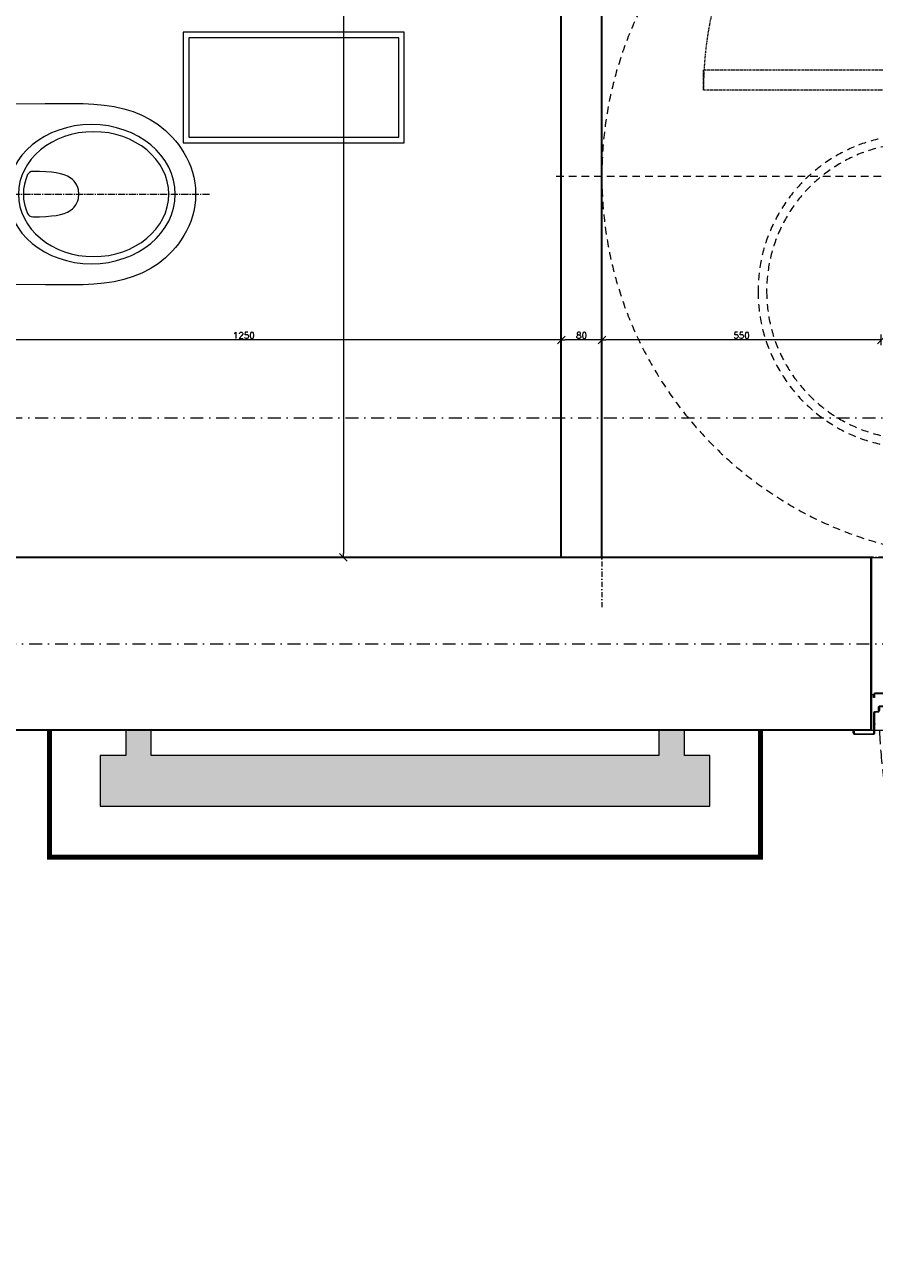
# Model space of a CAD drawing. Header units: millimetres. Extents: x -1893473 to 1546619, y -568027 to 942944.
# Tile 18 of 256: x 148780 to 150453, y -500284 to -497846. Entities that reach past the tile are written whole.
import ezdxf
from ezdxf.enums import TextEntityAlignment as Align

# ---------------------------------------------------------------- set-up
doc = ezdxf.new("R2010")
doc.units = ezdxf.units.MM
doc.header["$LTSCALE"] = 0.2
for name, pattern in [('216-500', [2.5, 1.5, -1]), ('2_3', [1, 0.5, -0.5]), ('CENTER', [0.6, 0.375, -0.075, 0.075, -0.075]), ('DASHDOT', [25.4, 12.7, -6.35, 0, -6.35]), ('Hidden Line', [391.222223, 282.222223, -109]), ('HIDDEN2', [4.7625, 3.175, -1.5875]), ('STRICHPUNKTX2', [2, 1, -0.5, 0, -0.5])]:
    doc.linetypes.add(name, pattern=pattern)
doc.layers.get('0').update_dxf_attribs({"lineweight": 0})
for name, color, linetype, lineweight in [('!! 0_ Istn-sciany', 7, 'Continuous', 30), ('!! 0_Opis_pom', 9, 'Continuous', 13), ('!! 0_Osie', 1, 'DASHDOT', 13), ('!! 1_OPIS POM NOWE', 140, 'Continuous', 5), ('!! 1_PROJ Sciany', 2, 'Continuous', 40), ('!! 2  nowe sciany - remont', 2, 'Continuous', 35), ('!! 2_Drzwi - nowe remont', 33, 'Continuous', 9), ('!! 2_wypos-sanitarne', 240, 'Continuous', 9), ('!! wymiary osi', 250, 'Continuous', 9), ('P-Opis nadproża', 150, 'Continuous', 9), ('P-Osie', 1, 'DASHDOT', 18)]:
    doc.layers.add(name, color=color, linetype=linetype, lineweight=lineweight)
doc.layers.add('!! 0_Istn-grzejniki', color=7, linetype='Continuous', lineweight=0, plot=False)
doc.layers.add('Powierzchnia', color=140, linetype='Continuous', lineweight=5, plot=False)
doc.layers.add('!! 2_WYBURZENIA DO REMONTU', color=7, linetype='Continuous', lineweight=0, true_color=0x4d4d4d, plot=False)
doc.styles.add('ARIAL', font='tahoma.ttf')
doc.styles.add('TXT', font='simplex.shx')
doc.dimstyles.new('DIM50', dxfattribs={"dimscale": 5, "dimtxt": 2.5, "dimasz": 1.5, "dimexe": 0, "dimexo": 0, "dimgap": 0.5, "dimtad": 1, "dimdec": 4, "dimrnd": 0.5, "dimdsep": 46, "dimtxsty": 'TXT', "dimblk1": 'TICK1', "dimblk2": 'TICK1', "dimsah": 1, "dimcen": 0, "dimse1": 1, "dimse2": 1, "dimclrd": 1, "dimclre": 7, "dimclrt": 9, "dimadec": 0, "dimazin": 0, "dimtfac": 1, "dimtdec": 4, "dimtmove": 2, "dimatfit": 3, "dimldrblk": 'TICK1', "dimfxl": 1, "dimtolj": 1, "dimarcsym": 0})

# ---------------------------------------------------------------- blocks, each defined once
blk = doc.blocks.new('BLOK OSI')
at = {"layer": 'P-Osie'}
for points in [[(48625.51, -198090.09), (53810.61, -198090.09)], [(48624.31, -198134.59), (52188.53, -198134.59)]]:
    blk.add_lwpolyline(points, dxfattribs=at)
blk = doc.blocks.new('zaw-dr-90-p')
at = {"color": 2, "linetype": 'CENTER', "ltscale": 0.2}
for p, q in [((12, 0), (-12, 0)), ((0, 12), (0, -12)), ((24.5, 24), (31, 24)), ((24.5, 19), (31, 19))]:
    blk.add_line(p, q, dxfattribs=at)
at = {"ltscale": 0.2}
for p, q in [((10, 12), (6.5, 12)), ((10, 0), (10, 6.5))]:
    blk.add_line(p, q, dxfattribs=at)
blk.add_lwpolyline([(0, 6.5), (23.5, 6.5, 0.414214), (28, 11), (28, 31), (24.5, 31), (24.5, 11, -0.414214), (23.5, 10), (0, 10, 4.561698), (7.6, 6.5), (4.9, 4.2)], format="xyb", dxfattribs=at)
blk.add_lwpolyline([(10, 10), (10, 39), (6.5, 39), (6.5, 10)], dxfattribs=at)
blk.add_lwpolyline([(-0.2, -0.2), (-2.5, -0.2), (-2.5, 0.2), (-0.2, 0.2), (-0.2, 2.5), (0.2, 2.5), (0.2, 0.2), (2.8, 0.2), (2.8, -0.2), (0.2, -0.2), (0.2, -2.8), (-0.2, -2.8)], close=True)
blk.add_circle((0, 0), 6.5, dxfattribs=at)
blk = doc.blocks.new('drzwi 90- sc 12')
for p, q in [((-13620.32, 20410.16), (-13620.32, 20313.77)), ((-13614.92, 20409.86), (-13620.32, 20409.86)), ((-13616.12, 20410.26), (-13620.22, 20410.26)), ((-13616.12, 20410.26), (-13620, 20410.26)), ((-13618.17, 20410.26), (-13616.22, 20410.26)), ((-13618.17, 20410.26), (-13616.22, 20410.26)), ((-13616.12, 20410.26), (-13616.12, 20411.46)), ((-13616.12, 20411.46), (-13615.02, 20411.46)), ((-13614.92, 20411.36), (-13614.92, 20313.77)), ((-13620.32, 20313.47), (-13620.32, 20317.97)), ((-13614.92, 20312.27), (-13614.92, 20317.97)), ((-13614.92, 20313.77), (-13620.32, 20313.77)), ((-13618.22, 20313.37), (-13620.22, 20313.37)), ((-13618.22, 20313.67), (-13618.22, 20313.37)), ((-13618.22, 20313.67), (-13616.42, 20313.67)), ((-13615.92, 20313.17), (-13615.92, 20312.17)), ((-13615.92, 20312.17), (-13615.02, 20312.17)), ((-13617.77, 20311.12), (-13617.77, 20305.72)), ((-13617.77, 20311.12), (-13617.77, 20305.72)), ((-13616.17, 20309.92), (-13617.37, 20309.92)), ((-13616.17, 20309.92), (-13616.17, 20311.02)), ((-13715.57, 20308.32), (-13715.57, 20308.56)), ((-13715.57, 20307.69), (-13715.57, 20308.56)), ((-13715.57, 20307.82), (-13715.57, 20308.56)), ((-13715.57, 20307.72), (-13715.37, 20307.72)), ((-13715.77, 20301.96), (-13716.27, 20301.96)), ((-13616.77, 20301.96), (-13616.27, 20301.96))]:
    blk.add_line(p, q)
for points in [[(-13665.27, 20284.96), (-13665.27, 20325.83)], [(-13615.57, 20309.64), (-13615.32, 20309.64), (-13615.32, 20309.82), (-13616.32, 20309.82), (-13616.32, 20309.64), (-13615.92, 20309.64)]]:
    blk.add_lwpolyline(points)
at = {"ltscale": 0.2}
for points in [[(-13715.57, 20307.51), (-13715.57, 20309.48, 0.414214), (-13715.91, 20309.82), (-13719.43, 20309.82, 0.414214), (-13719.77, 20309.48), (-13719.77, 20308.92), (-13719.59, 20308.92), (-13719.59, 20309.48, -0.414214), (-13719.43, 20309.64), (-13716.97, 20309.64)], [(-13716.97, 20309.64), (-13715.91, 20309.64, -0.414214), (-13715.75, 20309.48), (-13715.75, 20307.51)], [(-13615.92, 20309.64), (-13616.63, 20309.64, 0.414214), (-13616.79, 20309.48), (-13616.79, 20305.58, -0.414214), (-13617.13, 20305.24), (-13617.58, 20305.24, 0.414214), (-13617.74, 20305.08), (-13617.74, 20304.48, -0.414214), (-13618.08, 20304.14), (-13619.26, 20304.14, -0.414214), (-13619.6, 20304.48), (-13619.6, 20305.15, 1), (-13619.79, 20305.15), (-13619.79, 20301.96, 0.414214), (-13619.63, 20301.8), (-13617.11, 20301.8, 0.414214), (-13616.95, 20301.96), (-13616.95, 20302.52), (-13616.77, 20302.52), (-13616.77, 20301.96, -0.414214), (-13617.11, 20301.62), (-13619.63, 20301.62, -0.414214), (-13619.97, 20301.96), (-13619.97, 20305.15, -1), (-13619.42, 20305.15), (-13619.42, 20304.48, 0.414214), (-13619.26, 20304.32), (-13618.08, 20304.32, 0.414214), (-13617.92, 20304.48), (-13617.92, 20305.08, -0.414214), (-13617.58, 20305.42), (-13617.13, 20305.42, 0.414214), (-13616.97, 20305.58), (-13616.97, 20309.48, -0.414214), (-13616.63, 20309.82), (-13613.11, 20309.82, -0.414214), (-13612.77, 20309.48), (-13612.77, 20308.92), (-13612.95, 20308.92), (-13612.95, 20309.48, 0.414214), (-13613.11, 20309.64), (-13615.57, 20309.64)], [(-13715.75, 20307.76), (-13715.75, 20305.58, 0.414214), (-13715.41, 20305.24), (-13714.96, 20305.24, -0.414214), (-13714.8, 20305.08), (-13714.8, 20304.48, 0.414214), (-13714.46, 20304.14), (-13713.28, 20304.14, 0.414214), (-13712.94, 20304.48), (-13712.94, 20305.15, -1), (-13712.75, 20305.15), (-13712.75, 20301.96, -0.414214), (-13712.91, 20301.8), (-13715.43, 20301.8, -0.414214), (-13715.59, 20301.96), (-13715.59, 20302.52), (-13715.77, 20302.52), (-13715.77, 20301.96, 0.414214), (-13715.43, 20301.62), (-13712.91, 20301.62, 0.414214), (-13712.57, 20301.96), (-13712.57, 20305.15, 1), (-13713.12, 20305.15), (-13713.12, 20304.48, -0.414214), (-13713.28, 20304.32), (-13714.46, 20304.32, -0.414214), (-13714.62, 20304.48), (-13714.62, 20305.08, 0.414214), (-13714.96, 20305.42), (-13715.41, 20305.42, -0.414214), (-13715.57, 20305.58), (-13715.57, 20307.64)]]:
    blk.add_lwpolyline(points, format="xyb", dxfattribs=at)
at = {"lineweight": 30}
for points in [[(-13716.27, 20308.92), (-13721.27, 20308.92)], [(-13716.27, 20308.92), (-13716.27, 20296.92)], [(-13614.27, 20308.92), (-13609.27, 20308.92)], [(-13614.27, 20308.92), (-13614.27, 20296.92)]]:
    blk.add_lwpolyline(points, dxfattribs=at)
blk.add_lwpolyline([(-13616.79, 20308.82), (-13616.97, 20308.82), (-13616.97, 20307.42), (-13616.79, 20307.42)], close=True)
for centre, radius, start, end in [((-13620.22, 20410.16), 0.1, 90, 180), ((-13615.02, 20411.36), 0.1, 0, 90), ((-13620.22, 20313.47), 0.1, 180, 270), ((-13616.42, 20313.17), 0.5, 0, 90), ((-13615.02, 20312.27), 0.1, 270, 0), ((-13616.27, 20311.02), 0.1, 0, 90)]:
    blk.add_arc(centre, radius, start, end)
at = {"linetype": 'Hidden Line', "lineweight": 9, "ltscale": 0.05}
blk.add_arc((-13615.5, 20305.14), 99.12, 94.8005, 177.6944, dxfattribs=at)
at = {"xscale": 0.09999999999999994, "yscale": 0.09999999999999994, "zscale": 0.09999999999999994, "rotation": 180.0000000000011}
blk.add_blockref('zaw-dr-90-p', (-13614.92, 20310.92), dxfattribs=at)
blk = doc.blocks.new('gvb')
at = {"linetype": 'STRICHPUNKTX2', "ltscale": 5}
for p, q in [((130664.97, 14667.75), (130664.97, 14497.75)), ((130814.97, 14667.75), (130814.97, 14497.75)), ((130654.97, 14657.75), (130824.97, 14657.75)), ((130654.97, 14507.75), (130824.97, 14507.75))]:
    blk.add_line(p, q, dxfattribs=at)
at = {"linetype": '216-500', "ltscale": 5}
for p, q in [((130739.97, 14667.75), (130739.97, 14497.75)), ((130654.97, 14582.75), (130824.97, 14582.75)), ((130705.62, 14537.29), (130705.62, 14578.9))]:
    blk.add_line(p, q, dxfattribs=at)
for points in [[(130727.92, 14612.92), (130709.37, 14612.92)], [(130727.92, 14578.9), (130752.56, 14578.9), (130752.56, 14611.05)], [(130701.49, 14604.79), (130701.49, 14603.03), (130727.92, 14603.03)], [(130727.92, 14603.03), (130727.92, 14588.79)], [(130727.92, 14588.79), (130701.75, 14588.8)], [(130727.92, 14588.79), (130713.68, 14588.79)], [(130705.62, 14578.9), (130737.03, 14578.9)]]:
    blk.add_lwpolyline(points, dxfattribs=at)
blk.add_lwpolyline([(130701.75, 14588.8, 0.400619), (130695.72, 14582.06), (130695.72, 14529.31)], format="xyb", dxfattribs=at)
at = {"linetype": '216-500', "ltscale": 2}
blk.add_lwpolyline([(130713.68, 14588.79), (130713.68, 14588.79)], dxfattribs=at)
at = {"linetype": '216-500', "ltscale": 5}
for centre, radius in [((130739.97, 14582.75), 75), ((130740.04, 14640.53), 11.41), ((130753.4, 14560.11), 30.82), ((130753.4, 14560.11), 29.13)]:
    blk.add_circle(centre, radius, dxfattribs=at)
for centre, radius, start, end in [((130740.13, 14610.57), 12.44, 2.2135, 169.0878), ((130696.81, 14538.09), 8.85, 262.981, 5.2099)]:
    blk.add_arc(centre, radius, start, end, dxfattribs=at)
at = {"linetype": '216-500', "ltscale": 2}
blk.add_arc((130710.53, 14603.91), 9.09, 97.3287, 185.5564, dxfattribs=at)
blk = doc.blocks.new('A$C6ce7c513')
at = {"lineweight": 0}
for points in [[(0, 0), (0, -0.0025)], [(-0.1755, -0.0005), (-0.1765, -0.0409), (-0.1772, -0.0806), (-0.1777, -0.1199), (-0.1779, -0.1583), (-0.1782, -0.234), (-0.1782, -0.309), (-0.1774, -0.3302), (-0.1755, -0.3507), (-0.1725, -0.3704), (-0.1681, -0.3894), (-0.1624, -0.4077), (-0.1553, -0.4249), (-0.1469, -0.4412), (-0.137, -0.4568), (-0.1254, -0.4711), (-0.1123, -0.4844), (-0.1052, -0.4908), (-0.0978, -0.4967), (-0.0896, -0.5024), (-0.0813, -0.5076), (-0.0724, -0.5125), (-0.0633, -0.5169), (-0.0536, -0.5209), (-0.0435, -0.5241), (-0.0332, -0.5268), (-0.0226, -0.5288), (-0.0115, -0.53), (-0.0001, -0.5305), (0.0115, -0.53), (0.0226, -0.5288), (0.0332, -0.5268), (0.0435, -0.5241), (0.0536, -0.5209), (0.0633, -0.5169), (0.0724, -0.5125), (0.0813, -0.5076), (0.0896, -0.5024), (0.0978, -0.4967), (0.1052, -0.4908), (0.1123, -0.4844), (0.1254, -0.4711), (0.137, -0.4568), (0.1469, -0.4412), (0.1553, -0.4249), (0.1624, -0.4077), (0.1681, -0.3894), (0.1723, -0.3704), (0.1755, -0.3507), (0.1774, -0.3302), (0.1782, -0.309), (0.1782, -0.234), (0.1779, -0.1583), (0.1774, -0.1199), (0.177, -0.0806), (0.1765, -0.0409), (0.1755, -0.0005)], [(-0.1755, -0.0005), (0.1755, -0.0005)], [(0, -0.0047), (0, -0.0185)], [(0, -0.0207), (0, -0.0232)], [(0, -0.0254), (0, -0.0392)], [(0, -0.0414), (0, -0.0439)], [(0, -0.0461), (0, -0.0599)], [(0, -0.0624), (0, -0.0646)], [(0, -0.0668), (0, -0.0806)], [(-0.0776, -0.0856), (-0.0776, -0.0972)], [(0, -0.0831), (0, -0.0853)], [(0, -0.0876), (0, -0.1014)], [(0.0776, -0.0856), (0.0776, -0.0972)], [(-0.081, -0.1006), (-0.0926, -0.1006)], [(-0.0763, -0.1006), (-0.0786, -0.1006)], [(-0.0776, -0.0994), (-0.0776, -0.1016)], [(-0.0776, -0.1041), (-0.0776, -0.1157)], [(-0.0625, -0.1006), (-0.0741, -0.1006)], [(0, -0.1038), (0, -0.106)], [(0, -0.1083), (0, -0.1221)], [(0.0625, -0.1006), (0.0741, -0.1006)], [(0.0763, -0.1006), (0.0785, -0.1006)], [(0.0776, -0.0994), (0.0776, -0.1016)], [(0.0776, -0.1041), (0.0776, -0.1157)], [(0.081, -0.1006), (0.0924, -0.1006)], [(0, -0.1245), (0, -0.1268)], [(0, -0.129), (0, -0.143)], [(0, -0.1453), (0, -0.1475)], [(0, -0.1499), (0, -0.1638)], [(0, -0.166), (0, -0.1682)], [(0, -0.1707), (0, -0.1845)], [(0, -0.1867), (0, -0.1889)], [(0, -0.1914), (0, -0.2052)], [(0, -0.2074), (0, -0.2099)], [(0, -0.2121), (0, -0.2259)], [(0, -0.2281), (0, -0.2306)], [(0, -0.2328), (0, -0.2466)], [(0, -0.2488), (0, -0.2513)], [(0, -0.2535), (0, -0.2673)], [(0, -0.2696), (0, -0.272)], [(0, -0.2742), (0, -0.2881)], [(0, -0.2905), (0, -0.2927)], [(0, -0.295), (0, -0.3088)], [(0, -0.3112), (0, -0.3135)], [(0, -0.3157), (0, -0.3295)], [(0, -0.332), (0, -0.3342)], [(0, -0.3364), (0, -0.3505)], [(0, -0.3527), (0, -0.3549)], [(0, -0.3574), (0, -0.3712)], [(0, -0.3734), (0, -0.3756)], [(0, -0.3781), (0, -0.3919)], [(0, -0.3941), (0, -0.3963)], [(0, -0.3988), (0, -0.4126)], [(0, -0.4148), (0, -0.417)], [(0, -0.4195), (0, -0.4333)], [(0, -0.4355), (0, -0.438)], [(0, -0.4402), (0, -0.454)], [(0, -0.4563), (0, -0.4587)], [(0, -0.4609), (0, -0.4748)], [(0, -0.477), (0, -0.4794)], [(0, -0.4817), (0, -0.4955)], [(0, -0.4979), (0, -0.5002)], [(0, -0.5024), (0, -0.5162)], [(0, -0.5187), (0, -0.5209)], [(0, -0.5231), (0, -0.5369)], [(0, -0.5394), (0, -0.5416)], [(0, -0.5438), (0, -0.5581)]]:
    blk.add_lwpolyline(points, dxfattribs=at)
blk.add_lwpolyline([(-0.0445, -0.2099), (-0.0443, -0.2067), (-0.0428, -0.2037), (-0.0408, -0.2012), (-0.0384, -0.1995), (-0.029, -0.1961), (-0.0194, -0.1934), (-0.0097, -0.1919), (-0.0001, -0.1914), (0.0097, -0.1919), (0.0194, -0.1934), (0.029, -0.1961), (0.0383, -0.1995), (0.0408, -0.2012), (0.0428, -0.2037), (0.044, -0.2067), (0.0445, -0.2099), (0.0445, -0.2234), (0.044, -0.2358), (0.043, -0.2466), (0.0418, -0.2562), (0.0403, -0.2646), (0.0381, -0.272), (0.0354, -0.2782), (0.0324, -0.2836), (0.029, -0.2881), (0.0253, -0.2915), (0.0213, -0.2945), (0.0171, -0.2969), (0.0129, -0.2987), (0.0088, -0.2999), (-0.0001, -0.3009), (-0.0088, -0.2999), (-0.013, -0.2987), (-0.0174, -0.2969), (-0.0213, -0.2945), (-0.0253, -0.2915), (-0.029, -0.2881), (-0.0324, -0.2836), (-0.0354, -0.2782), (-0.0381, -0.272), (-0.0403, -0.2646), (-0.0421, -0.2562), (-0.0433, -0.2466), (-0.044, -0.2358), (-0.0445, -0.2234)], close=True, dxfattribs=at)
for centre in [(-0.0774, -0.1005), (0.0774, -0.1005)]:
    blk.add_circle(centre, 0.00752, dxfattribs=at)
for centre, major_axis, ratio in [((0, -0.3255), (0, -0.165), 0.830338), ((0, -0.3297), (0, -0.148), 0.83084)]:
    blk.add_ellipse(centre, major_axis=major_axis, ratio=ratio, start_param=0, end_param=6.283185, dxfattribs=at)
blk = doc.blocks.new('TICK1')
at = {"color": 2}
blk.add_line((-1, -1), (1, 1), dxfattribs=at)
at = {"color": 0}
for p, q in [((0, 0), (-1, 0)), ((0, -1.4), (0, 1.4))]:
    blk.add_line(p, q, dxfattribs=at)
blk = doc.blocks.new('*D1412')
at = {"layer": '!! wymiary osi', "color": 1, "lineweight": -2, "transparency": 16777216}
blk.add_line((278692.2, -504365.6), (278157.2, -504365.6), dxfattribs=at)
at = {"layer": 'DEFPOINTS', "color": 0, "transparency": 16777216}
for p in [(278149.7, -504365.6), (278149.7, -504793.7), (278699.7, -504793.7)]:
    blk.add_point(p, dxfattribs=at)
at = {"layer": '!! wymiary osi', "color": 1, "lineweight": -2, "transparency": 16777216, "xscale": 7.5, "yscale": 7.5, "zscale": 7.5, "rotation": 180}
blk.add_blockref('TICK1', (278149.7, -504365.6), dxfattribs=at)
at = {"layer": '!! wymiary osi', "color": 1, "lineweight": -2, "transparency": 16777216, "xscale": 7.5, "yscale": 7.5, "zscale": 7.5}
blk.add_blockref('TICK1', (278699.7, -504365.6), dxfattribs=at)
at = {"layer": '!! wymiary osi', "color": 9, "transparency": 16777216, "insert": (278424.7, -504356.8), "char_height": 12.5, "attachment_point": 5, "style": 'TXT'}
blk.add_mtext('\\A1;550', dxfattribs=at)
blk = doc.blocks.new('*D1413')
at = {"layer": '!! wymiary osi', "color": 1, "lineweight": -2, "transparency": 16777216}
blk.add_line((278142.2, -504365.6), (278077.2, -504365.6), dxfattribs=at)
at = {"layer": 'DEFPOINTS', "color": 0, "transparency": 16777216}
for p in [(278069.7, -504365.6), (278069.7, -504793.7), (278149.7, -504793.7)]:
    blk.add_point(p, dxfattribs=at)
at = {"layer": '!! wymiary osi', "color": 1, "lineweight": -2, "transparency": 16777216, "xscale": 7.5, "yscale": 7.5, "zscale": 7.5, "rotation": 180}
blk.add_blockref('TICK1', (278069.7, -504365.6), dxfattribs=at)
at = {"layer": '!! wymiary osi', "color": 1, "lineweight": -2, "transparency": 16777216, "xscale": 7.5, "yscale": 7.5, "zscale": 7.5}
blk.add_blockref('TICK1', (278149.7, -504365.6), dxfattribs=at)
at = {"layer": '!! wymiary osi', "color": 9, "transparency": 16777216, "insert": (278109.7, -504356.8), "char_height": 12.5, "attachment_point": 5, "style": 'TXT'}
blk.add_mtext('\\A1;80', dxfattribs=at)
blk = doc.blocks.new('*D1414')
at = {"layer": '!! wymiary osi', "color": 1, "lineweight": -2, "transparency": 16777216}
blk.add_line((278062.2, -504365.6), (276827.2, -504365.6), dxfattribs=at)
at = {"layer": 'DEFPOINTS', "color": 0, "transparency": 16777216}
for p in [(276819.7, -504365.6), (276819.7, -504793.7), (278069.7, -504793.7)]:
    blk.add_point(p, dxfattribs=at)
at = {"layer": '!! wymiary osi', "color": 1, "lineweight": -2, "transparency": 16777216, "xscale": 7.5, "yscale": 7.5, "zscale": 7.5, "rotation": 180}
blk.add_blockref('TICK1', (276819.7, -504365.6), dxfattribs=at)
at = {"layer": '!! wymiary osi', "color": 1, "lineweight": -2, "transparency": 16777216, "xscale": 7.5, "yscale": 7.5, "zscale": 7.5}
blk.add_blockref('TICK1', (278069.7, -504365.6), dxfattribs=at)
at = {"layer": '!! wymiary osi', "color": 9, "transparency": 16777216, "insert": (277444.7, -504356.8), "char_height": 12.5, "attachment_point": 5, "style": 'TXT'}
blk.add_mtext('\\A1;1250', dxfattribs=at)
blk = doc.blocks.new('*D1424')
at = {"layer": '!! wymiary osi', "color": 1, "lineweight": -2, "transparency": 16777216}
blk.add_line((277640.6, -502351.2), (277640.6, -504786.2), dxfattribs=at)
at = {"layer": 'DEFPOINTS', "color": 0, "transparency": 16777216}
for p in [(280349.7, -502343.7), (277640.6, -504793.7), (278069.7, -504793.7)]:
    blk.add_point(p, dxfattribs=at)
at = {"layer": '!! wymiary osi', "color": 1, "lineweight": -2, "transparency": 16777216, "xscale": 7.5, "yscale": 7.5, "zscale": 7.5}
for p, rotation in [((277640.6, -502343.7), 90), ((277640.6, -504793.7), 270)]:
    blk.add_blockref('TICK1', p, dxfattribs=dict(at, rotation=rotation))
at = {"layer": '!! wymiary osi', "color": 9, "transparency": 16777216, "insert": (277553.1, -503229), "char_height": 12.5, "attachment_point": 5, "rotation": 90, "style": 'TXT'}
blk.add_mtext('\\A1;2450', dxfattribs=at)
blk = doc.blocks.new('A$C2EB40A8D')
at = {"layer": '!! 0_Istn-grzejniki'}
h = blk.add_hatch(color=0, dxfattribs=at)
h.dxf.hatch_style = 1
h.paths.add_polyline_path([(-14688.74401, -4832.48603), (-14688.74401, -4882.48603), (-14738.74401, -4882.48603), (-14738.74401, -4982.48603), (-13538.74401, -4982.48603), (-13538.74401, -4882.48603), (-13588.74401, -4882.48603), (-13588.74401, -4832.48603), (-13638.74401, -4832.48603), (-13638.74401, -4882.48603), (-14638.74401, -4882.48603), (-14638.74401, -4832.48603)])
at = {"layer": '!! 0_ Istn-sciany'}
for points in [[(-13221.12989, -4492.48603), (-16841.12989, -4492.48603)], [(-13221.12989, -4492.48603), (-16841.12989, -4492.48603)], [(-13221.12989, -4832.48603), (-16841.12989, -4832.48603)], [(-13221.12989, -4832.48603), (-16841.12989, -4832.48603)]]:
    blk.add_lwpolyline(points, dxfattribs=at)
at = {"layer": '!! 0_Istn-grzejniki', "linetype": '2_3', "ltscale": 10, "const_width": 10}
blk.add_lwpolyline([(-14838.74401, -4832.48603), (-14838.74401, -5082.48603), (-13438.74401, -5082.48603), (-13438.74401, -4832.48603)], dxfattribs=at)
at = {"layer": '!! 0_Istn-grzejniki'}
blk.add_lwpolyline([(-14688.74401, -4832.48603), (-14688.74401, -4882.48603), (-14738.74401, -4882.48603), (-14738.74401, -4982.48603), (-13538.74401, -4982.48603), (-13538.74401, -4882.48603), (-13588.74401, -4882.48603), (-13588.74401, -4832.48603), (-13638.74401, -4832.48603), (-13638.74401, -4882.48603), (-14638.74401, -4882.48603), (-14638.74401, -4832.48603)], close=True, dxfattribs=at)
at = {"layer": '!! 0_Opis_pom', "ltscale": 0.7}
for points in [[(-14575.39539, -3676.49719), (-14140.19539, -3676.49719), (-14140.19539, -3458.89719), (-14575.39539, -3458.89719)], [(-14564.51539, -3665.61719), (-14151.07539, -3665.61719), (-14151.07539, -3469.77719), (-14564.51539, -3469.77719)]]:
    blk.add_lwpolyline(points, close=True, dxfattribs=at)
at = {"layer": '!! 1_PROJ Sciany'}
blk.add_lwpolyline([(-13221.12989, -4832.48603), (-13221.12989, -4492.48603)], dxfattribs=at)
at = {"layer": '!! 2  nowe sciany - remont'}
for points in [[(-13831.12989, -4492.48603), (-13831.12989, -2042.48603)], [(-13751.12989, -4492.48603), (-13751.12989, -2122.48623)]]:
    blk.add_lwpolyline(points, dxfattribs=at)
at = {"layer": '!! 2_WYBURZENIA DO REMONTU', "linetype": 'HIDDEN2', "ltscale": 3}
blk.add_lwpolyline([(-13551.12989, -3532.48603), (-12851.12989, -3532.48603), (-12851.12989, -3572.48603), (-13551.12989, -3572.48603)], close=True, dxfattribs=at)
blk.add_lwpolyline([(-13551.12989, -3532.48603), (-12851.12989, -3532.48603), (-12851.12989, -3572.48603), (-13551.12989, -3572.48603)], close=True, dxfattribs=at)
blk.add_arc((-12851.12989, -3572.48603), 700, 90.00000004, 180.00000004, dxfattribs=at)
at = {"layer": 'Powierzchnia'}
for points in [[(-13751.12989, -4492.47941), (-11551.12989, -4492.47941), (-11551.12989, -2307.08795), (-12641.12989, -2307.08795), (-12641.12989, -2122.48623), (-13751.12989, -2122.48623)], [(-15081.12989, -4492.48603), (-13831.08759, -4492.48603), (-13831.08759, -3163.51572), (-15081.12989, -3163.51572)], [(-3311.12989, -6462.48603), (-22401.12989, -6462.48603), (-22401.12989, -4832.48603), (-3311.12989, -4832.48603)]]:
    blk.add_lwpolyline(points, close=True, dxfattribs=at)
at = {"layer": '!! 0_Osie', "xscale": 10, "yscale": 10, "zscale": 10}
blk.add_blockref('BLOK OSI', (-516748.24414, 1976683.397), dxfattribs=at)
at = {"layer": '!! 2_Drzwi - nowe remont', "xscale": -10, "yscale": 10, "zscale": 10, "rotation": 180}
blk.add_blockref('drzwi 90- sc 12', (123941.56715, 198256.75737), dxfattribs=at)
at = {"layer": '!! 2_wypos-sanitarne', "xscale": -10, "yscale": 10, "zscale": 10}
blk.add_blockref('gvb', (1294398.5558, -149569.93448), dxfattribs=at)
at = {"layer": '!! 2_wypos-sanitarne', "xscale": -1000, "yscale": 1000, "zscale": 1000, "rotation": 90}
blk.add_blockref('A$C6ce7c513', (-15081.61982, -3777.48777), dxfattribs=at)
at = {"layer": '!! 0_Opis_pom', "ltscale": 0.7, "style": 'ARIAL'}
for tag, p in [('B1,21', (-891.77727, 31796.97458)), ('A1,16', (-13651.31084, 31587.95236)), ('B1,19', (-5798.61305, 31587.22944)), ('B1/17', (-9701.43347, 31565.05244)), ('1,23', (10805.41388, 31565.05244)), ('1,22', (4526.58954, 31507.65132)), ('A1,1', (-16866.13618, 31459.3792)), ('B1,18', (-7791.62894, 31330.08444)), ('B1,20', (-2961.4347, 31167.05787)), ('A1,6', (-19287.17717, 30923.71998)), ('B1,1', (14135.63445, 30913.92963)), ('B1,3', (17346.74696, 30023.81022)), ('B1,4', (29817.71501, 29157.67457)), ('A1,5', (-23454.5385, 28820.77901)), ('A1,2', (-17502.57721, 28602.57524)), ('B1,2D', (2616.16402, 28559.52261)), ('A1,15', (-13651.31084, 28261.46046)), ('B1,4', (29883.58177, 28158.35876)), ('B1,2B', (18801.54781, 27650.12382)), ('B1,2A', (13086.7373, 27376.04393)), ('A1,3', (-16846.27912, 25980.40356)), ('B1,8', (9089.53994, 25356.27639)), ('B1,6', (31915.87888, 23754.79829)), ('A1,4', (-24010.17576, 23559.17399)), ('B1,14', (-11621.32288, 23261.44183)), ('B1,13', (-3080.55208, 22924.09997)), ('B1,5', (29245.49088, 22896.69268)), ('B1,10', (3982.60923, 22874.21277)), ('B1,9', (5634.43488, 22623.92098)), ('B1,2C', (13327.26639, 22378.5328)), ('B1,7', (16398.41175, 22348.28836)), ('B1,11', (5553.20442, 20939.83877)), ('B1,12', (3693.27174, 20628.72148)), ('C1,3', (5969.08376, 16336.01084)), ('C1,2', (11955.93711, 11671.55655)), ('C1,1', (15659.17205, 11415.94196)), ('C1,4', (5140.00888, 9205.5831)), ('C1,5', (5680.4486, 6154.54995)), ('C1,10', (16327.05085, 6080.66085)), ('C1,9', (16526.57171, 3173.45283)), ('C1,6', (6367.37903, 2771.84181)), ('D0,18', (-1981.87701, -110.73158)), ('D0,7', (-13531.42299, -1159.67649)), ('C1,7', (7275.77161, -1303.00991)), ('D0,17', (2064.87671, -1345.69113)), ('D0,3', (-9324.21674, -1442.63631)), ('D0,6', (-17529.61851, -1957.37463)), ('D0,10', (-21369.4432, -2140.60378)), ('D,09', (-12990.08379, -2746.32902)), ('D0,2', (-5516.19514, -3101.87722)), ('D0,16', (2266.73061, -3284.15369)), ('D0,8', (-14357.79539, -3567.69719)), ('D0,5', (-10461.54478, -3629.26575)), ('D0,4', (-8396.53404, -4353.7937)), ('D0,15', (1974.41895, -5205.84774)), ('D0,1', (-5633.49598, -5662.48534)), ('D0,11', (-23334.09291, -6045.78706)), ('D0,12', (-22436.85763, -9302.9678)), ('D0,13', (-22436.85763, -11581.16526)), ('D0,14', (-13645.94445, -11884.57769))]:
    blk.add_attdef(tag, text='', height=119.68, dxfattribs=at).set_placement(p, align=Align.MIDDLE_CENTER)
at = {"layer": '!! 1_OPIS POM NOWE', "style": 'ARIAL'}
for tag, p in [('C1.7A', (7769.3756, 685.765)), ('C1.7C', (7655.80151, -2045.04756)), ('C1.8B', (10935.93068, -2107.41983)), ('C1.8A', (13897.39715, -2120.69016)), ('C1.7B', (8274.43201, -3270.18959)), ('E1.2', (16701.02923, -5331.07351)), ('E1.5E', (21974.23379, -5463.99012)), ('E1.5D', (24989.27391, -5785.36474)), ('E1.1', (8357.81567, -5851.01076)), ('E1.5C', (25222.53959, -6394.64172)), ('E1.5B', (27694.70831, -7009.86571)), ('E1.6', (5279.46063, -8141.28746)), ('E1.5A', (25547.9555, -8495.18994)), ('E1.5G', (23977.19473, -9792.46695)), ('E1.5F', (22414.7084, -9822.66389)), ('E1,4', (13935.69867, -10458.20073)), ('E1.5L', (28030.8296, -11267.7725)), ('E1.3', (5639.18862, -11994.01941)), ('E1.5H', (23988.49716, -12231.38049)), ('E1.5K', (27714.73934, -12977.98364)), ('E1.5I', (22290.68736, -13989.9049)), ('E1.5J', (27095.71534, -16088.17469))]:
    blk.add_attdef(tag, text='', height=119.68, dxfattribs=at).set_placement(p, align=Align.MIDDLE_CENTER)
at = {"layer": '!! wymiary osi'}
dim = blk.add_linear_dim(base=(-14260.20949, -4492.48603), p1=(-11551.12988, -2042.48623), p2=(-13831.12989, -4492.48603), angle=90, dimstyle='DIM50', dxfattribs=at)
dim.commit()
dim.dimension.update_dxf_attribs({"geometry": '*D1424', "text_midpoint": (-14347.70949, -2927.73654), "dimtype": 128, "insert": (-291900.79406, 500301.26018)})
for base, p1, p2, picture, middle in [((-15081.12989, -4064.32162), (-13831.12989, -4492.48603), (-15081.12989, -4492.48603), '*D1414', (-14456.12989, -4055.57162)), ((-13831.12989, -4064.32162), (-13751.12989, -4492.48603), (-13831.12989, -4492.48603), '*D1413', (-13791.12989, -4055.57162)), ((-13751.12989, -4064.32162), (-13201.12989, -4492.48603), (-13751.12989, -4492.48603), '*D1412', (-13476.12989, -4055.57162))]:
    dim = blk.add_linear_dim(base=base, p1=p1, p2=p2, dimstyle='DIM50', dxfattribs=at)
    dim.commit()
    dim.dimension.update_dxf_attribs({"geometry": picture, "text_midpoint": middle, "insert": (-291900.79406, 500301.26018)})

msp = doc.modelspace()

# ---------------------------------------------------------------- block references
at = {"layer": 'P-Opis nadproża', "color": 4}
msp.add_blockref('A$C2EB40A8D', (163667.94092, -494401.63474), dxfattribs=at)

doc.saveas('drawing.dxf')
